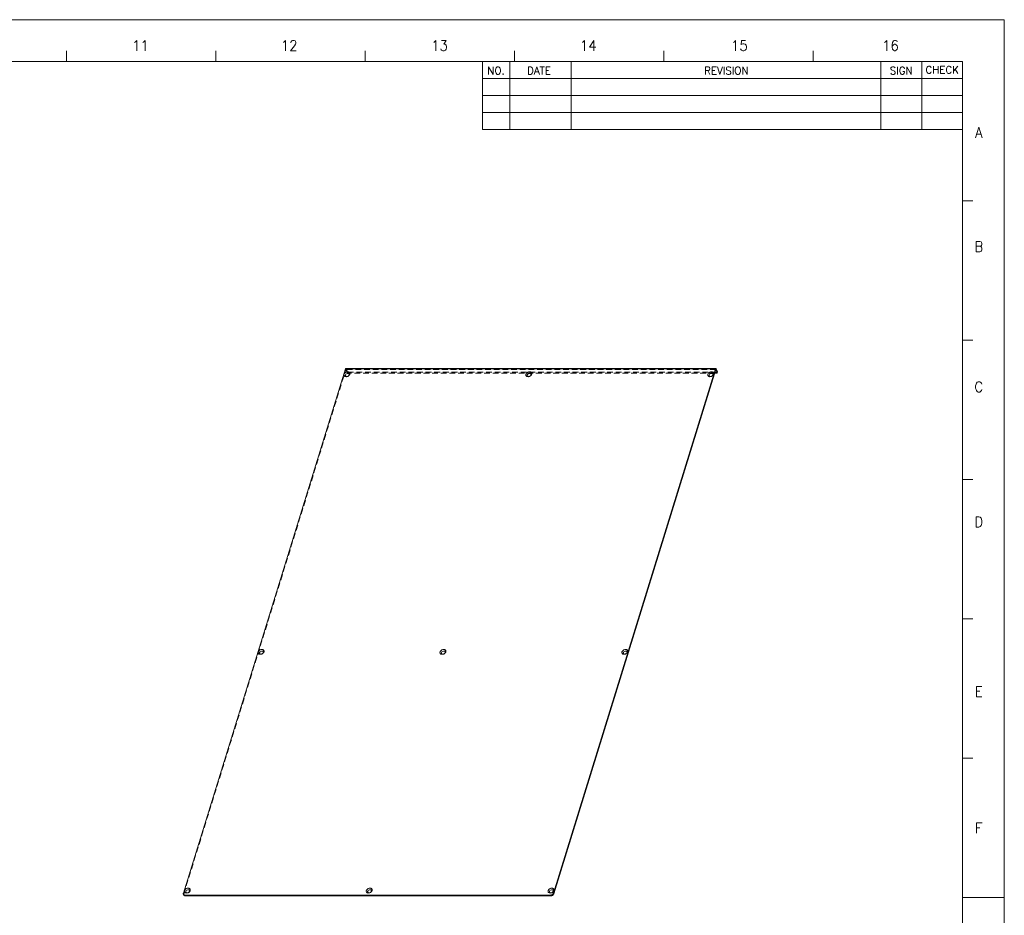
# Model space of a CAD drawing. Header units: millimetres. Extents: x 4497 to 13960, y 12291 to 16372.
# Tile 208 of 217: x 10670 to 11537, y 13542 to 14332. Entities that reach past the tile are written whole.
import ezdxf
from ezdxf.enums import TextEntityAlignment as Align

# ---------------------------------------------------------------- set-up
doc = ezdxf.new("R2010")
doc.units = ezdxf.units.MM
doc.header["$LTSCALE"] = 0.8
doc.linetypes.add('HIDDEN', pattern=[9.525, 6.35, -3.175])
doc.layers.get('0').update_dxf_attribs({"linetype": 'CONTINUOUS', "lineweight": 0})
doc.layers.add('3', color=5, linetype='HIDDEN', lineweight=0)
doc.styles.add('S', font='SIMPLEX')
doc.styles.get("Standard").update_dxf_attribs({"font": 'romans.shx', "width": 0.8, "oblique": 5, "bigfont": 'whgtxt.shx'})

msp = doc.modelspace()

# ---------------------------------------------------------------- linework, layer by layer
for p, q in [((9349.335, 14331.924), (11537.475, 14331.924)), ((11537.475, 14331.924), (11537.475, 12784.215)), ((10711.171, 14295.117), (10711.171, 14304.319)), ((10842.754, 14295.117), (10842.754, 14304.319)), ((10974.337, 14295.117), (10974.337, 14304.319)), ((11105.92, 14295.117), (11105.92, 14304.319)), ((11237.503, 14295.117), (11237.503, 14304.319)), ((11369.086, 14295.117), (11369.086, 14304.319)), ((9395.343, 14295.117), (11500.669, 14295.117)), ((11077.669, 14235.117), (11077.669, 14295.117)), ((11101.669, 14235.117), (11101.669, 14295.117)), ((11155.669, 14235.117), (11155.669, 14295.117)), ((11428.669, 14295.117), (11428.669, 14235.117)), ((11464.669, 14295.117), (11464.669, 14235.117)), ((11500.669, 12821.021), (11500.669, 14295.117)), ((11077.669, 14280.117), (11500.669, 14280.117)), ((11077.669, 14265.117), (11500.669, 14265.117)), ((11077.669, 14250.117), (11500.669, 14250.117)), ((11077.669, 14235.117), (11500.669, 14235.117)), ((11500.669, 14172.276), (11509.87, 14172.276)), ((11500.669, 14049.435), (11509.87, 14049.435)), ((10956.866, 14024.058), (10814.022, 13561.817)), ((11282.921, 14024.058), (10956.866, 14024.058)), ((11283.226, 14024.436), (10957.171, 14024.436)), ((11282.921, 14024.058), (11140.078, 13561.817)), ((11140.383, 13561.195), (11283.226, 14023.436)), ((11283.226, 14023.436), (11284.446, 14020.95)), ((11284.689, 14021.733), (11283.468, 14024.22)), ((11284.446, 14020.95), (11284.689, 14021.733)), ((11284.689, 14021.733), (11284.723, 14021.437)), ((11283.83, 14020.328), (11282.266, 14020.328)), ((11284.481, 14020.654), (11284.446, 14020.95)), ((11284.561, 14020.914), (11284.723, 14021.438)), ((11500.669, 13926.593), (11509.87, 13926.593)), ((11500.669, 13803.752), (11509.87, 13803.752)), ((11500.669, 13680.911), (11509.87, 13680.911)), ((11140.078, 13561.817), (11140.383, 13561.195)), ((10814.374, 13560.314), (10814.069, 13560.936)), ((10815.685, 13559.628), (10815.38, 13560.25)), ((10815.38, 13560.25), (11137.752, 13560.25)), ((10815.685, 13559.628), (11138.057, 13559.628)), ((11137.752, 13560.25), (11138.057, 13559.628)), ((11500.669, 13558.069), (11537.475, 13558.069))]:
    msp.add_line(p, q)
for centre, radius, start, end in [((10957.377, 14020.986), 3.797, 287.684826, 298.48784), ((11117.642, 14020.986), 3.797, 287.684826, 298.48784), ((11277.907, 14020.986), 3.797, 287.684826, 298.48784), ((10815.328, 13560.784), 1.063, 206.227869, 220.930762), ((11137.657, 13562.996), 2.757, 287.660884, 303.935182)]:
    msp.add_arc(centre, radius, start, end)
for points, knots in [([(10956.091, 14020.182), (10956.416, 14020.591), (10957.276, 14021.245), (10958.558, 14021.574), (10959.536, 14021.458), (10960.144, 14021.19), (10960.589, 14020.752), (10960.737, 14020.374), (10960.771, 14020.182)], [0, 0, 0, 0, 0.2762335, 0.5518493, 0.6775806, 0.7918123, 0.8970977, 1, 1, 1, 1]), ([(10956.866, 14024.058), (10956.882, 14024.112), (10956.936, 14024.26), (10957.062, 14024.437), (10957.172, 14024.436)], [0, 0, 0, 0, 0.3410032, 1, 1, 1, 1]), ([(11116.356, 14020.182), (11116.681, 14020.591), (11117.54, 14021.245), (11118.822, 14021.574), (11119.801, 14021.458), (11120.409, 14021.19), (11120.854, 14020.752), (11121.002, 14020.374), (11121.036, 14020.182)], [0, 0, 0, 0, 0.2762335, 0.5518493, 0.6775806, 0.7918123, 0.8970977, 1, 1, 1, 1]), ([(11276.62, 14020.182), (11276.945, 14020.591), (11277.805, 14021.245), (11279.087, 14021.574), (11280.065, 14021.458), (11280.673, 14021.19), (11281.118, 14020.752), (11281.267, 14020.374), (11281.301, 14020.182)], [0, 0, 0, 0, 0.2762335, 0.5518493, 0.6775806, 0.7918123, 0.8970977, 1, 1, 1, 1]), ([(11283.227, 14024.436), (11283.197, 14024.437), (11283.107, 14024.407), (11282.998, 14024.266), (11282.945, 14024.136), (11282.921, 14024.058)], [0, 0, 0, 0, 0.1766902, 0.5231327, 1, 1, 1, 1]), ([(11283.468, 14024.22), (11283.453, 14024.252), (11283.401, 14024.345), (11283.302, 14024.436), (11283.227, 14024.436)], [0, 0, 0, 0, 0.3207397, 1, 1, 1, 1]), ([(10957.511, 14017.204), (10957.2, 14017.204), (10956.606, 14017.294), (10955.87, 14017.771), (10955.503, 14018.539), (10955.562, 14019.095), (10955.644, 14019.358)], [0, 0, 0, 0, 0.2779919, 0.5231028, 0.7537329, 1, 1, 1, 1]), ([(10955.644, 14019.358), (10955.666, 14019.429), (10955.775, 14019.724), (10955.942, 14019.995), (10956.091, 14020.182)], [0, 0, 0, 0, 0.2380751, 1, 1, 1, 1]), ([(10959.75, 14018.142), (10959.499, 14017.854), (10958.993, 14017.523), (10958.258, 14017.351), (10957.723, 14017.369), (10957.262, 14017.54), (10956.929, 14017.86), (10956.786, 14018.291), (10956.825, 14018.591), (10956.87, 14018.736)], [0, 0, 0, 0, 0.2835162, 0.4251206, 0.5566786, 0.6749276, 0.7822906, 0.8874511, 1, 1, 1, 1]), ([(10956.87, 14018.736), (10957.01, 14019.19), (10957.751, 14019.951), (10958.773, 14020.172), (10959.253, 14020.073)], [0, 0, 0, 0, 0.4921933, 1, 1, 1, 1]), ([(10958.531, 14017.368), (10958.446, 14017.341), (10958.114, 14017.249), (10957.767, 14017.204), (10957.511, 14017.204)], [0, 0, 0, 0, 0.2566745, 1, 1, 1, 1]), ([(10960.262, 14018.534), (10960.192, 14018.445), (10959.881, 14018.097), (10959.498, 14017.816), (10959.188, 14017.648)], [0, 0, 0, 0, 0.2425912, 1, 1, 1, 1]), ([(10959.253, 14020.073), (10959.307, 14020.062), (10959.509, 14020.008), (10959.701, 14019.908), (10959.818, 14019.808)], [0, 0, 0, 0, 0.2647645, 1, 1, 1, 1]), ([(10960.093, 14018.736), (10960.077, 14018.684), (10959.996, 14018.469), (10959.865, 14018.274), (10959.75, 14018.142)], [0, 0, 0, 0, 0.2365265, 1, 1, 1, 1]), ([(10959.818, 14019.808), (10959.96, 14019.686), (10960.184, 14019.336), (10960.152, 14018.926), (10960.093, 14018.736)], [0, 0, 0, 0, 0.4862485, 1, 1, 1, 1]), ([(10960.709, 14019.358), (10960.687, 14019.287), (10960.578, 14018.992), (10960.411, 14018.721), (10960.262, 14018.534)], [0, 0, 0, 0, 0.2380751, 1, 1, 1, 1]), ([(10960.771, 14020.182), (10960.783, 14020.116), (10960.813, 14019.84), (10960.771, 14019.559), (10960.709, 14019.358)], [0, 0, 0, 0, 0.2414723, 1, 1, 1, 1]), ([(11117.776, 14017.204), (11117.465, 14017.204), (11116.871, 14017.294), (11116.134, 14017.771), (11115.768, 14018.539), (11115.827, 14019.095), (11115.908, 14019.358)], [0, 0, 0, 0, 0.2779919, 0.5231028, 0.7537329, 1, 1, 1, 1]), ([(11115.908, 14019.358), (11115.93, 14019.429), (11116.039, 14019.724), (11116.207, 14019.995), (11116.356, 14020.182)], [0, 0, 0, 0, 0.2380751, 1, 1, 1, 1]), ([(11120.015, 14018.142), (11119.763, 14017.854), (11119.257, 14017.523), (11118.522, 14017.351), (11117.987, 14017.369), (11117.526, 14017.54), (11117.193, 14017.86), (11117.05, 14018.291), (11117.09, 14018.591), (11117.134, 14018.736)], [0, 0, 0, 0, 0.2835162, 0.4251206, 0.5566786, 0.6749276, 0.7822906, 0.8874511, 1, 1, 1, 1]), ([(11117.134, 14018.736), (11117.274, 14019.19), (11118.016, 14019.951), (11119.038, 14020.172), (11119.518, 14020.073)], [0, 0, 0, 0, 0.4921933, 1, 1, 1, 1]), ([(11118.795, 14017.368), (11118.711, 14017.341), (11118.379, 14017.249), (11118.032, 14017.204), (11117.776, 14017.204)], [0, 0, 0, 0, 0.2566745, 1, 1, 1, 1]), ([(11120.526, 14018.534), (11120.456, 14018.445), (11120.146, 14018.097), (11119.763, 14017.816), (11119.453, 14017.648)], [0, 0, 0, 0, 0.2425912, 1, 1, 1, 1]), ([(11119.518, 14020.073), (11119.809, 14020.013), (11120.251, 14019.764), (11120.441, 14019.181), (11120.403, 14018.881), (11120.358, 14018.736)], [0, 0, 0, 0, 0.5037685, 0.743464, 1, 1, 1, 1]), ([(11120.358, 14018.736), (11120.342, 14018.684), (11120.26, 14018.469), (11120.13, 14018.274), (11120.015, 14018.142)], [0, 0, 0, 0, 0.2365265, 1, 1, 1, 1]), ([(11120.974, 14019.358), (11120.952, 14019.287), (11120.843, 14018.992), (11120.675, 14018.721), (11120.526, 14018.534)], [0, 0, 0, 0, 0.2380751, 1, 1, 1, 1]), ([(11121.036, 14020.182), (11121.048, 14020.116), (11121.078, 14019.84), (11121.036, 14019.559), (11120.974, 14019.358)], [0, 0, 0, 0, 0.2414723, 1, 1, 1, 1]), ([(11278.04, 14017.204), (11277.729, 14017.204), (11277.136, 14017.294), (11276.399, 14017.771), (11276.033, 14018.539), (11276.091, 14019.095), (11276.173, 14019.358)], [0, 0, 0, 0, 0.2779919, 0.5231028, 0.7537329, 1, 1, 1, 1]), ([(11276.173, 14019.358), (11276.195, 14019.429), (11276.304, 14019.724), (11276.472, 14019.995), (11276.62, 14020.182)], [0, 0, 0, 0, 0.2380751, 1, 1, 1, 1]), ([(11280.279, 14018.142), (11280.028, 14017.854), (11279.522, 14017.523), (11278.787, 14017.351), (11278.252, 14017.369), (11277.791, 14017.54), (11277.458, 14017.86), (11277.315, 14018.291), (11277.354, 14018.591), (11277.399, 14018.736)], [0, 0, 0, 0, 0.2835162, 0.4251206, 0.5566786, 0.6749276, 0.7822906, 0.8874511, 1, 1, 1, 1]), ([(11277.399, 14018.736), (11277.539, 14019.19), (11278.281, 14019.951), (11279.303, 14020.172), (11279.782, 14020.073)], [0, 0, 0, 0, 0.4921933, 1, 1, 1, 1]), ([(11279.06, 14017.368), (11278.976, 14017.341), (11278.643, 14017.249), (11278.297, 14017.204), (11278.04, 14017.204)], [0, 0, 0, 0, 0.2566745, 1, 1, 1, 1]), ([(11280.791, 14018.534), (11280.721, 14018.445), (11280.41, 14018.097), (11280.028, 14017.816), (11279.718, 14017.648)], [0, 0, 0, 0, 0.2425912, 1, 1, 1, 1]), ([(11279.782, 14020.073), (11280.074, 14020.013), (11280.516, 14019.764), (11280.706, 14019.181), (11280.667, 14018.881), (11280.623, 14018.736)], [0, 0, 0, 0, 0.5037685, 0.743464, 1, 1, 1, 1]), ([(11280.623, 14018.736), (11280.607, 14018.684), (11280.525, 14018.469), (11280.395, 14018.274), (11280.279, 14018.142)], [0, 0, 0, 0, 0.2365265, 1, 1, 1, 1]), ([(11281.239, 14019.358), (11281.217, 14019.287), (11281.108, 14018.992), (11280.94, 14018.721), (11280.791, 14018.534)], [0, 0, 0, 0, 0.2380751, 1, 1, 1, 1]), ([(11281.301, 14020.182), (11281.312, 14020.116), (11281.342, 14019.84), (11281.301, 14019.559), (11281.239, 14019.358)], [0, 0, 0, 0, 0.2414723, 1, 1, 1, 1]), ([(11283.83, 14020.328), (11283.976, 14020.328), (11284.236, 14020.358), (11284.449, 14020.55), (11284.481, 14020.654)], [0, 0, 0, 0, 0.5734235, 1, 1, 1, 1]), ([(10882.317, 13772.485), (10881.961, 13772.435), (10881.27, 13772.445), (10880.363, 13772.871), (10879.869, 13773.694), (10879.92, 13774.318), (10880.01, 13774.608)], [0, 0, 0, 0, 0.2850438, 0.5333155, 0.7598977, 1, 1, 1, 1]), ([(10880.01, 13774.608), (10880.03, 13774.673), (10880.128, 13774.941), (10880.275, 13775.191), (10880.406, 13775.364)], [0, 0, 0, 0, 0.2390103, 1, 1, 1, 1]), ([(10880.406, 13775.364), (10880.727, 13775.794), (10881.604, 13776.484), (10882.925, 13776.828), (10883.932, 13776.702), (10884.553, 13776.415), (10884.994, 13775.945), (10885.126, 13775.546), (10885.15, 13775.347)], [0, 0, 0, 0, 0.2758332, 0.5520304, 0.677707, 0.7915318, 0.8965527, 1, 1, 1, 1]), ([(10884.116, 13773.391), (10883.865, 13773.103), (10883.359, 13772.773), (10882.624, 13772.601), (10882.089, 13772.619), (10881.628, 13772.79), (10881.295, 13773.109), (10881.152, 13773.541), (10881.191, 13773.841), (10881.236, 13773.986)], [0, 0, 0, 0, 0.2835163, 0.42512, 0.5566764, 0.6749265, 0.782291, 0.8874519, 1, 1, 1, 1]), ([(10881.236, 13773.986), (10881.376, 13774.439), (10882.117, 13775.2), (10883.139, 13775.421), (10883.619, 13775.322)], [0, 0, 0, 0, 0.4921814, 1, 1, 1, 1]), ([(10884.645, 13773.804), (10884.554, 13773.688), (10884.144, 13773.236), (10883.614, 13772.898), (10883.187, 13772.723)], [0, 0, 0, 0, 0.2420667, 1, 1, 1, 1]), ([(10883.619, 13775.322), (10883.911, 13775.262), (10884.353, 13775.014), (10884.543, 13774.431), (10884.505, 13774.131), (10884.46, 13773.986)], [0, 0, 0, 0, 0.5037888, 0.7434757, 1, 1, 1, 1]), ([(10884.46, 13773.986), (10884.444, 13773.934), (10884.362, 13773.719), (10884.232, 13773.523), (10884.116, 13773.391)], [0, 0, 0, 0, 0.2365276, 1, 1, 1, 1]), ([(10885.076, 13774.608), (10885.054, 13774.538), (10884.949, 13774.252), (10884.787, 13773.987), (10884.645, 13773.804)], [0, 0, 0, 0, 0.2384608, 1, 1, 1, 1]), ([(10885.15, 13775.347), (10885.157, 13775.287), (10885.172, 13775.038), (10885.131, 13774.788), (10885.076, 13774.608)], [0, 0, 0, 0, 0.2418934, 1, 1, 1, 1]), ([(11042.582, 13772.485), (11042.225, 13772.435), (11041.535, 13772.445), (11040.628, 13772.871), (11040.133, 13773.694), (11040.185, 13774.318), (11040.275, 13774.608)], [0, 0, 0, 0, 0.2850438, 0.5333155, 0.7598977, 1, 1, 1, 1]), ([(11040.275, 13774.608), (11040.295, 13774.673), (11040.393, 13774.941), (11040.54, 13775.191), (11040.67, 13775.364)], [0, 0, 0, 0, 0.2390103, 1, 1, 1, 1]), ([(11040.67, 13775.364), (11040.992, 13775.794), (11041.869, 13776.484), (11043.19, 13776.828), (11044.197, 13776.702), (11044.817, 13776.415), (11045.258, 13775.945), (11045.39, 13775.546), (11045.414, 13775.347)], [0, 0, 0, 0, 0.2758332, 0.5520304, 0.677707, 0.7915318, 0.8965527, 1, 1, 1, 1]), ([(11044.381, 13773.391), (11044.13, 13773.103), (11043.624, 13772.773), (11042.889, 13772.601), (11042.354, 13772.619), (11041.893, 13772.79), (11041.56, 13773.109), (11041.417, 13773.541), (11041.456, 13773.841), (11041.501, 13773.986)], [0, 0, 0, 0, 0.2835163, 0.42512, 0.5566764, 0.6749265, 0.782291, 0.8874519, 1, 1, 1, 1]), ([(11041.501, 13773.986), (11041.641, 13774.439), (11042.382, 13775.2), (11043.404, 13775.421), (11043.884, 13775.322)], [0, 0, 0, 0, 0.4921814, 1, 1, 1, 1]), ([(11044.909, 13773.804), (11044.818, 13773.688), (11044.409, 13773.236), (11043.878, 13772.898), (11043.452, 13772.723)], [0, 0, 0, 0, 0.2420667, 1, 1, 1, 1]), ([(11043.884, 13775.322), (11044.175, 13775.262), (11044.618, 13775.014), (11044.808, 13774.431), (11044.769, 13774.131), (11044.724, 13773.986)], [0, 0, 0, 0, 0.5037888, 0.7434757, 1, 1, 1, 1]), ([(11044.724, 13773.986), (11044.708, 13773.934), (11044.627, 13773.719), (11044.496, 13773.523), (11044.381, 13773.391)], [0, 0, 0, 0, 0.2365276, 1, 1, 1, 1]), ([(11045.34, 13774.608), (11045.319, 13774.538), (11045.213, 13774.252), (11045.052, 13773.987), (11044.909, 13773.804)], [0, 0, 0, 0, 0.2384608, 1, 1, 1, 1]), ([(11045.414, 13775.347), (11045.422, 13775.287), (11045.437, 13775.038), (11045.396, 13774.788), (11045.34, 13774.608)], [0, 0, 0, 0, 0.2418934, 1, 1, 1, 1]), ([(11202.846, 13772.485), (11202.49, 13772.435), (11201.8, 13772.445), (11200.893, 13772.871), (11200.398, 13773.694), (11200.45, 13774.318), (11200.539, 13774.608)], [0, 0, 0, 0, 0.2850438, 0.5333155, 0.7598977, 1, 1, 1, 1]), ([(11200.539, 13774.608), (11200.559, 13774.673), (11200.657, 13774.941), (11200.805, 13775.191), (11200.935, 13775.364)], [0, 0, 0, 0, 0.2390103, 1, 1, 1, 1]), ([(11200.935, 13775.364), (11201.257, 13775.794), (11202.133, 13776.484), (11203.454, 13776.828), (11204.462, 13776.702), (11205.082, 13776.415), (11205.523, 13775.945), (11205.655, 13775.546), (11205.679, 13775.347)], [0, 0, 0, 0, 0.2758332, 0.5520304, 0.677707, 0.7915318, 0.8965527, 1, 1, 1, 1]), ([(11204.646, 13773.391), (11204.394, 13773.103), (11203.888, 13772.773), (11203.153, 13772.601), (11202.618, 13772.619), (11202.157, 13772.79), (11201.824, 13773.109), (11201.681, 13773.541), (11201.72, 13773.841), (11201.765, 13773.986)], [0, 0, 0, 0, 0.2835163, 0.42512, 0.5566764, 0.6749265, 0.782291, 0.8874519, 1, 1, 1, 1]), ([(11201.765, 13773.986), (11201.905, 13774.439), (11202.647, 13775.2), (11203.669, 13775.421), (11204.148, 13775.322)], [0, 0, 0, 0, 0.4921814, 1, 1, 1, 1]), ([(11205.174, 13773.804), (11205.083, 13773.688), (11204.673, 13773.236), (11204.143, 13772.898), (11203.716, 13772.723)], [0, 0, 0, 0, 0.2420667, 1, 1, 1, 1]), ([(11204.148, 13775.322), (11204.44, 13775.262), (11204.882, 13775.014), (11205.072, 13774.431), (11205.034, 13774.131), (11204.989, 13773.986)], [0, 0, 0, 0, 0.5037888, 0.7434757, 1, 1, 1, 1]), ([(11204.989, 13773.986), (11204.973, 13773.934), (11204.891, 13773.719), (11204.761, 13773.523), (11204.646, 13773.391)], [0, 0, 0, 0, 0.2365276, 1, 1, 1, 1]), ([(11205.605, 13774.608), (11205.584, 13774.538), (11205.478, 13774.252), (11205.317, 13773.987), (11205.174, 13773.804)], [0, 0, 0, 0, 0.2384608, 1, 1, 1, 1]), ([(11205.679, 13775.347), (11205.686, 13775.287), (11205.702, 13775.038), (11205.661, 13774.788), (11205.605, 13774.608)], [0, 0, 0, 0, 0.2418934, 1, 1, 1, 1]), ([(10814.022, 13561.817), (10813.999, 13561.741), (10813.933, 13561.45), (10813.973, 13561.132), (10814.069, 13560.936)], [0, 0, 0, 0, 0.2661435, 1, 1, 1, 1]), ([(10817.286, 13562.044), (10816.93, 13561.994), (10816.239, 13562.004), (10815.332, 13562.43), (10814.837, 13563.253), (10814.889, 13563.877), (10814.979, 13564.167)], [0, 0, 0, 0, 0.2850438, 0.5333155, 0.7598977, 1, 1, 1, 1]), ([(10814.979, 13564.167), (10814.999, 13564.232), (10815.097, 13564.5), (10815.244, 13564.75), (10815.375, 13564.924)], [0, 0, 0, 0, 0.2390103, 1, 1, 1, 1]), ([(10815.375, 13564.924), (10815.696, 13565.353), (10816.573, 13566.043), (10817.894, 13566.387), (10818.901, 13566.261), (10819.522, 13565.974), (10819.962, 13565.504), (10820.095, 13565.106), (10820.119, 13564.906)], [0, 0, 0, 0, 0.2758332, 0.5520304, 0.677707, 0.7915318, 0.8965527, 1, 1, 1, 1]), ([(10819.085, 13562.95), (10818.834, 13562.663), (10818.328, 13562.332), (10817.593, 13562.16), (10817.058, 13562.178), (10816.597, 13562.349), (10816.264, 13562.669), (10816.121, 13563.1), (10816.16, 13563.4), (10816.205, 13563.545)], [0, 0, 0, 0, 0.2835163, 0.42512, 0.5566764, 0.6749265, 0.782291, 0.8874519, 1, 1, 1, 1]), ([(10816.205, 13563.545), (10816.345, 13563.999), (10817.086, 13564.759), (10818.108, 13564.981), (10818.588, 13564.882)], [0, 0, 0, 0, 0.4921814, 1, 1, 1, 1]), ([(10819.613, 13563.363), (10819.523, 13563.247), (10819.113, 13562.795), (10818.583, 13562.457), (10818.156, 13562.282)], [0, 0, 0, 0, 0.2420667, 1, 1, 1, 1]), ([(10818.588, 13564.882), (10818.88, 13564.821), (10819.322, 13564.573), (10819.512, 13563.99), (10819.473, 13563.69), (10819.429, 13563.545)], [0, 0, 0, 0, 0.5037888, 0.7434757, 1, 1, 1, 1]), ([(10819.429, 13563.545), (10819.413, 13563.493), (10819.331, 13563.278), (10819.201, 13563.083), (10819.085, 13562.95)], [0, 0, 0, 0, 0.2365276, 1, 1, 1, 1]), ([(10820.045, 13564.167), (10820.023, 13564.097), (10819.918, 13563.811), (10819.756, 13563.546), (10819.613, 13563.363)], [0, 0, 0, 0, 0.2384608, 1, 1, 1, 1]), ([(10820.119, 13564.906), (10820.126, 13564.846), (10820.141, 13564.598), (10820.1, 13564.347), (10820.045, 13564.167)], [0, 0, 0, 0, 0.2418934, 1, 1, 1, 1]), ([(10977.551, 13562.044), (10977.194, 13561.994), (10976.504, 13562.004), (10975.597, 13562.43), (10975.102, 13563.253), (10975.154, 13563.877), (10975.243, 13564.167)], [0, 0, 0, 0, 0.2850438, 0.5333155, 0.7598977, 1, 1, 1, 1]), ([(10975.243, 13564.167), (10975.264, 13564.232), (10975.361, 13564.5), (10975.509, 13564.75), (10975.639, 13564.924)], [0, 0, 0, 0, 0.2390103, 1, 1, 1, 1]), ([(10975.639, 13564.924), (10975.961, 13565.353), (10976.838, 13566.043), (10978.159, 13566.387), (10979.166, 13566.261), (10979.786, 13565.974), (10980.227, 13565.504), (10980.359, 13565.106), (10980.383, 13564.906)], [0, 0, 0, 0, 0.2758332, 0.5520304, 0.677707, 0.7915318, 0.8965527, 1, 1, 1, 1]), ([(10979.35, 13562.95), (10979.098, 13562.663), (10978.593, 13562.332), (10977.858, 13562.16), (10977.323, 13562.178), (10976.862, 13562.349), (10976.529, 13562.669), (10976.386, 13563.1), (10976.425, 13563.4), (10976.47, 13563.545)], [0, 0, 0, 0, 0.2835163, 0.42512, 0.5566764, 0.6749265, 0.782291, 0.8874519, 1, 1, 1, 1]), ([(10976.47, 13563.545), (10976.61, 13563.999), (10977.351, 13564.759), (10978.373, 13564.981), (10978.853, 13564.882)], [0, 0, 0, 0, 0.4921814, 1, 1, 1, 1]), ([(10979.878, 13563.363), (10979.787, 13563.247), (10979.378, 13562.795), (10978.847, 13562.457), (10978.42, 13562.282)], [0, 0, 0, 0, 0.2420667, 1, 1, 1, 1]), ([(10978.853, 13564.882), (10979.144, 13564.821), (10979.587, 13564.573), (10979.777, 13563.99), (10979.738, 13563.69), (10979.693, 13563.545)], [0, 0, 0, 0, 0.5037888, 0.7434757, 1, 1, 1, 1]), ([(10979.693, 13563.545), (10979.677, 13563.493), (10979.596, 13563.278), (10979.465, 13563.083), (10979.35, 13562.95)], [0, 0, 0, 0, 0.2365276, 1, 1, 1, 1]), ([(10980.309, 13564.167), (10980.288, 13564.097), (10980.182, 13563.811), (10980.021, 13563.546), (10979.878, 13563.363)], [0, 0, 0, 0, 0.2384608, 1, 1, 1, 1]), ([(10980.383, 13564.906), (10980.391, 13564.846), (10980.406, 13564.598), (10980.365, 13564.347), (10980.309, 13564.167)], [0, 0, 0, 0, 0.2418934, 1, 1, 1, 1]), ([(11137.815, 13562.044), (11137.459, 13561.994), (11136.769, 13562.004), (11135.862, 13562.43), (11135.367, 13563.253), (11135.419, 13563.877), (11135.508, 13564.167)], [0, 0, 0, 0, 0.2850438, 0.5333155, 0.7598977, 1, 1, 1, 1]), ([(11135.508, 13564.167), (11135.528, 13564.232), (11135.626, 13564.5), (11135.773, 13564.75), (11135.904, 13564.924)], [0, 0, 0, 0, 0.2390103, 1, 1, 1, 1]), ([(11135.904, 13564.924), (11136.226, 13565.353), (11137.102, 13566.043), (11138.423, 13566.387), (11139.431, 13566.261), (11140.051, 13565.974), (11140.492, 13565.504), (11140.624, 13565.106), (11140.648, 13564.906)], [0, 0, 0, 0, 0.2758332, 0.5520304, 0.677707, 0.7915318, 0.8965527, 1, 1, 1, 1]), ([(11139.615, 13562.95), (11139.363, 13562.663), (11138.857, 13562.332), (11138.122, 13562.16), (11137.587, 13562.178), (11137.126, 13562.349), (11136.793, 13562.669), (11136.65, 13563.1), (11136.689, 13563.4), (11136.734, 13563.545)], [0, 0, 0, 0, 0.2835163, 0.42512, 0.5566764, 0.6749265, 0.782291, 0.8874519, 1, 1, 1, 1]), ([(11136.734, 13563.545), (11136.874, 13563.999), (11137.616, 13564.759), (11138.638, 13564.981), (11139.117, 13564.882)], [0, 0, 0, 0, 0.4921814, 1, 1, 1, 1]), ([(11140.143, 13563.363), (11140.052, 13563.247), (11139.642, 13562.795), (11139.112, 13562.457), (11138.685, 13562.282)], [0, 0, 0, 0, 0.2420667, 1, 1, 1, 1]), ([(11139.117, 13564.882), (11139.409, 13564.821), (11139.851, 13564.573), (11140.041, 13563.99), (11140.003, 13563.69), (11139.958, 13563.545)], [0, 0, 0, 0, 0.5037888, 0.7434757, 1, 1, 1, 1]), ([(11139.958, 13563.545), (11139.942, 13563.493), (11139.86, 13563.278), (11139.73, 13563.083), (11139.615, 13562.95)], [0, 0, 0, 0, 0.2365276, 1, 1, 1, 1]), ([(11140.574, 13564.167), (11140.552, 13564.097), (11140.447, 13563.811), (11140.286, 13563.546), (11140.143, 13563.363)], [0, 0, 0, 0, 0.2384608, 1, 1, 1, 1]), ([(11140.648, 13564.906), (11140.655, 13564.846), (11140.671, 13564.598), (11140.63, 13564.347), (11140.574, 13564.167)], [0, 0, 0, 0, 0.2418934, 1, 1, 1, 1]), ([(10814.069, 13560.936), (10814.1, 13560.873), (10814.253, 13560.625), (10814.508, 13560.45), (10814.712, 13560.369)], [0, 0, 0, 0, 0.241493, 1, 1, 1, 1]), ([(10815.017, 13559.748), (10814.968, 13559.767), (10814.786, 13559.85), (10814.622, 13559.976), (10814.525, 13560.087)], [0, 0, 0, 0, 0.2620178, 1, 1, 1, 1]), ([(10814.712, 13560.369), (10814.763, 13560.349), (10814.978, 13560.278), (10815.208, 13560.25), (10815.38, 13560.25)], [0, 0, 0, 0, 0.2394293, 1, 1, 1, 1]), ([(10815.685, 13559.628), (10815.626, 13559.628), (10815.399, 13559.638), (10815.173, 13559.686), (10815.017, 13559.748)], [0, 0, 0, 0, 0.260953, 1, 1, 1, 1]), ([(11137.752, 13560.25), (11137.812, 13560.25), (11138.063, 13560.261), (11138.312, 13560.312), (11138.493, 13560.369)], [0, 0, 0, 0, 0.2421657, 1, 1, 1, 1]), ([(11138.799, 13559.748), (11138.737, 13559.728), (11138.495, 13559.661), (11138.243, 13559.628), (11138.057, 13559.628)], [0, 0, 0, 0, 0.2571714, 1, 1, 1, 1]), ([(11140.058, 13560.596), (11139.98, 13560.499), (11139.629, 13560.127), (11139.167, 13559.865), (11138.799, 13559.748)], [0, 0, 0, 0, 0.2427696, 1, 1, 1, 1]), ([(11139.196, 13560.709), (11139.271, 13560.76), (11139.55, 13560.968), (11139.788, 13561.236), (11139.918, 13561.458)], [0, 0, 0, 0, 0.2605579, 1, 1, 1, 1]), ([(11140.383, 13561.195), (11140.367, 13561.143), (11140.288, 13560.929), (11140.166, 13560.732), (11140.058, 13560.596)], [0, 0, 0, 0, 0.2380724, 1, 1, 1, 1])]:
    msp.add_open_spline(points, degree=3, knots=knots)
for points in [[(10883.187, 13772.723), (10882.909, 13772.609), (10882.615, 13772.526), (10882.317, 13772.485)], [(11043.452, 13772.723), (11043.174, 13772.609), (11042.879, 13772.526), (11042.582, 13772.485)], [(11203.716, 13772.723), (11203.438, 13772.609), (11203.144, 13772.526), (11202.846, 13772.485)], [(10818.156, 13562.282), (10817.878, 13562.168), (10817.584, 13562.086), (10817.286, 13562.044)], [(10978.42, 13562.282), (10978.142, 13562.168), (10977.848, 13562.086), (10977.551, 13562.044)], [(11138.685, 13562.282), (11138.407, 13562.168), (11138.113, 13562.086), (11137.815, 13562.044)], [(11139.918, 13561.458), (11139.984, 13561.571), (11140.039, 13561.692), (11140.078, 13561.817)]]:
    msp.add_open_spline(points, degree=3)
at = {"layer": '3'}
for p, q in [((10814.327, 13561.195), (10957.171, 14023.436)), ((10957.171, 14023.436), (10958.391, 14020.95)), ((11283.226, 14023.436), (10957.171, 14023.436)), ((10958.633, 14021.733), (10957.413, 14024.22)), ((11283.468, 14024.22), (10957.413, 14024.22)), ((10958.633, 14021.733), (10958.391, 14020.95)), ((10959.859, 14021.112), (10959.617, 14020.328)), ((11282.266, 14020.328), (10959.617, 14020.328)), ((11284.073, 14021.112), (10959.859, 14021.112)), ((11283.83, 14020.328), (11284.073, 14021.112)), ((11284.481, 14020.655), (11284.561, 14020.914)), ((10814.327, 13561.195), (10814.022, 13561.817))]:
    msp.add_line(p, q, dxfattribs=at)
for points, knots in [([(10957.172, 14024.436), (10957.194, 14024.436), (10957.306, 14024.408), (10957.373, 14024.3), (10957.413, 14024.22)], [0, 0, 0, 0, 0.1983514, 1, 1, 1, 1]), ([(10959.859, 14021.112), (10959.605, 14021.112), (10959.136, 14021.23), (10958.729, 14021.537), (10958.633, 14021.733)], [0, 0, 0, 0, 0.5380351, 1, 1, 1, 1]), ([(10958.391, 14020.95), (10958.487, 14020.754), (10958.894, 14020.447), (10959.363, 14020.328), (10959.617, 14020.328)], [0, 0, 0, 0, 0.4619649, 1, 1, 1, 1]), ([(11284.723, 14021.437), (11284.691, 14021.334), (11284.479, 14021.141), (11284.218, 14021.112), (11284.073, 14021.112)], [0, 0, 0, 0, 0.4265765, 1, 1, 1, 1]), ([(10814.374, 13560.314), (10814.342, 13560.379), (10814.238, 13560.66), (10814.261, 13560.979), (10814.327, 13561.195)], [0, 0, 0, 0, 0.2411663, 1, 1, 1, 1])]:
    msp.add_open_spline(points, degree=3, knots=knots, dxfattribs=at)

# ---------------------------------------------------------------- texts
at = {"width": 0.933333}
for s, height, p in [('11', 9.2016, (10776.225, 14309.1)), ('12', 9.2016, (10907.336, 14309.1)), ('13', 9.2016, (11039.792, 14309.1)), ('14', 9.2016, (11170.903, 14309.1)), ('15', 9.2016, (11304.031, 14309.1)), ('16', 9.2016, (11437.159, 14309.1)), ('A', 9.202, (11514.941, 14232.45)), ('B', 9.202, (11514.941, 14131.902)), ('C', 9.202, (11514.941, 14008.188)), ('D', 9.202, (11514.941, 13889.179)), ('E', 9.202, (11514.941, 13739.607)), ('F', 9.202, (11514.941, 13619.254))]:
    msp.add_text(s, height=height, dxfattribs=at).set_placement(p, align=Align.MIDDLE_CENTER)
at = {"style": 'S'}
for s, p in [('NO.', (11089.575, 14286.995)), ('DATE', (11127.45, 14286.995)), ('REVISION', (11292.524, 14286.995)), ('SIGN', (11446.627, 14286.995)), ('CHECK', (11482.743, 14287.734))]:
    msp.add_text(s, height=6.6, dxfattribs=at).set_placement(p, align=Align.MIDDLE)

doc.saveas('drawing.dxf')
